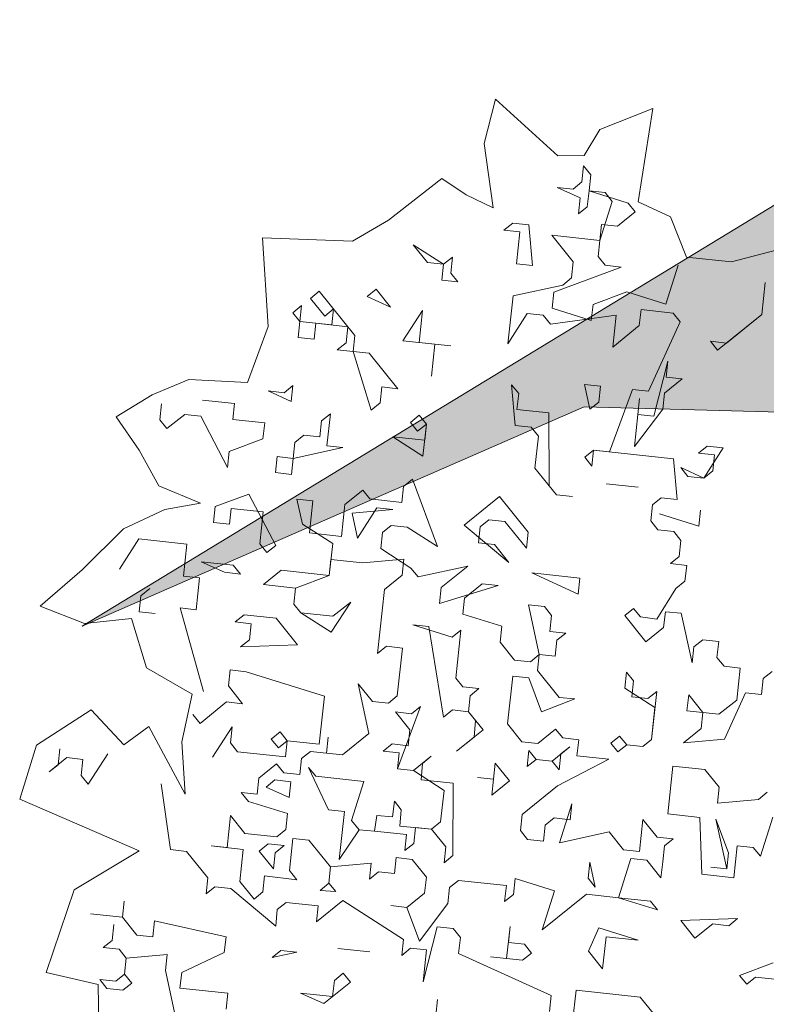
# Model space of a CAD drawing. Header units: metres. Extents: x -228 to 168, y -124 to 293.
# Tile 138 of 256: x -201.89 to -198.3, y 62.79 to 67.53. Entities that reach past the tile are written whole.
import ezdxf

# ---------------------------------------------------------------- set-up
doc = ezdxf.new("R2010")
doc.units = ezdxf.units.M
doc.header["$MEASUREMENT"] = 0
doc.layers.add('Bepflanzung.3 _ UMGEBUNG', color=7, linetype='Continuous')
doc.layers.add('Straße.3 _ UMGEBUNG', color=7, linetype='Continuous')

msp = doc.modelspace()

# ---------------------------------------------------------------- hatches: boundary and pattern name
at = {"layer": 'Straße.3 _ UMGEBUNG', "linetype": 'Continuous', "lineweight": 18, "true_color": 0xf4f4f4}
msp.add_hatch(color=7, dxfattribs=at).paths.add_polyline_path([(-183.8, 75.4388), (-201.5884, 64.6102), (-199.1771, 65.6655), (-196.2299, 65.5852), (-193.8149, 64.1704), (-192.2617, 61.9463), (-174.0509, 26.1764), (-166.2264, 10.7878), (-157.9475, -3.8125), (-149.5376, -15.0545), (-145.3159, -19.7114), (-139.3678, -26.2059), (-127.7706, -36.3448), (-116.2325, -44.1219), (-114.2771, -44.7848), (-110.8698, -46.8389), (-108.467, -48.9406), (-106.869, -54.0488), (-105.9073, -55.4869), (-88.7483, -44.2687), (-89.9946, -41.9492), (-96.0134, -42.6732), (-99.3612, -41.9776), (-101.7914, -41.4035), (-111.8608, -36.282), (-113.2315, -35.4161), (-122.1724, -29.6002), (-130.1234, -22.9633), (-133.4046, -20.1161), (-142.8316, -9.7516), (-146.0431, -5.4242), (-151.5364, 1.8186), (-158.6997, 14.7968), (-167.202, 31.319), (-177.7368, 52.0247), (-185.9059, 68.1717), (-186.5607, 70.7857), (-185.8443, 73.3596)])

# ---------------------------------------------------------------- linework, layer by layer
at = {"layer": 'Bepflanzung.3 _ UMGEBUNG', "color": 33, "linetype": 'Continuous', "lineweight": 18, "true_color": 0xa89c73}
for p, q in [((-199.6038, 67.144), (-199.6569, 66.9309)), ((-199.3035, 66.8712), (-199.6038, 67.144)), ((-198.8467, 67.0999), (-199.1022, 66.9991)), ((-198.9183, 66.6499), (-198.8467, 67.0999)), ((-199.1022, 66.9991), (-199.1777, 66.8741)), ((-199.6569, 66.9309), (-199.6138, 66.621)), ((-199.1777, 66.8741), (-199.3035, 66.8712)), ((-199.188, 66.7463), (-199.1797, 66.8232)), ((-199.1797, 66.8232), (-199.1454, 66.7806)), ((-199.8606, 66.7629), (-200.1167, 66.563)), ((-199.7434, 66.6839), (-199.8606, 66.7629)), ((-199.2305, 66.712), (-199.188, 66.7463)), ((-199.1454, 66.7806), (-199.1537, 66.7037)), ((-199.1962, 66.6694), (-199.3074, 66.7202)), ((-199.3074, 66.7202), (-199.2305, 66.712)), ((-199.1537, 66.7037), (-199.1619, 66.6268)), ((-199.1537, 66.7037), (-198.9656, 66.6447)), ((-199.0768, 66.6955), (-199.1537, 66.7037)), ((-199.0425, 66.6529), (-199.0768, 66.6955)), ((-199.6138, 66.621), (-199.7434, 66.6839)), ((-199.2045, 66.5925), (-199.1962, 66.6694)), ((-199.1015, 66.4648), (-199.0425, 66.6529)), ((-198.9656, 66.6447), (-198.9312, 66.6021)), ((-198.7628, 66.5782), (-198.9183, 66.6499)), ((-199.1619, 66.6268), (-199.2045, 66.5925)), ((-198.9312, 66.6021), (-199.0164, 66.5335)), ((-200.1167, 66.563), (-200.2901, 66.4623)), ((-198.685, 66.385), (-198.7628, 66.5782)), ((-199.5628, 66.5143), (-199.5203, 66.5486)), ((-199.4859, 66.5061), (-199.5628, 66.5143)), ((-199.5203, 66.5486), (-199.4434, 66.5404)), ((-199.5024, 66.3523), (-199.4859, 66.5061)), ((-199.4434, 66.5404), (-199.4255, 66.344)), ((-199.0933, 66.5417), (-199.1098, 66.3879)), ((-199.0164, 66.5335), (-199.0933, 66.5417)), ((-200.2901, 66.4623), (-200.7232, 66.4781)), ((-200.7232, 66.4781), (-200.6954, 66.0513)), ((-199.2292, 66.3619), (-199.3322, 66.4896)), ((-199.3322, 66.4896), (-199.1015, 66.4648)), ((-199.8525, 66.351), (-199.9981, 66.4443)), ((-199.9981, 66.4443), (-199.9294, 66.3592)), ((-198.2169, 66.4275), (-198.4693, 66.3619)), ((-199.8525, 66.351), (-199.81, 66.3853)), ((-199.81, 66.3853), (-199.8182, 66.3084)), ((-199.2375, 66.285), (-199.2292, 66.3619)), ((-199.1098, 66.3879), (-199.0754, 66.3454)), ((-198.4693, 66.3619), (-198.685, 66.385)), ((-199.9294, 66.3592), (-199.8525, 66.351)), ((-199.8608, 66.2741), (-199.8525, 66.351)), ((-199.4255, 66.344), (-199.5024, 66.3523)), ((-198.9986, 66.3371), (-199.3226, 66.2163)), ((-199.0754, 66.3454), (-198.9986, 66.3371)), ((-198.7844, 66.1586), (-198.7253, 66.3467)), ((-199.7839, 66.2658), (-199.8608, 66.2741)), ((-199.8182, 66.3084), (-199.7839, 66.2658)), ((-199.28, 66.2507), (-199.2375, 66.285)), ((-200.4923, 66.1863), (-200.4498, 66.2206)), ((-200.4498, 66.2206), (-200.2782, 66.0078)), ((-200.2191, 66.1959), (-200.1766, 66.2302)), ((-200.1766, 66.2302), (-200.1079, 66.145)), ((-199.5189, 66.1985), (-199.28, 66.2507)), ((-199.1345, 66.1573), (-198.9725, 66.2177)), ((-198.9725, 66.2177), (-198.7844, 66.1586)), ((-198.3231, 66.1091), (-198.3066, 66.2629)), ((-198.3066, 66.2629), (-198.3231, 66.1091)), ((-200.4237, 66.1011), (-200.4923, 66.1863)), ((-200.1079, 66.145), (-200.2191, 66.1959)), ((-199.5437, 65.9679), (-199.5189, 66.1985)), ((-199.3226, 66.2163), (-199.3308, 66.1395)), ((-200.5775, 66.1176), (-200.5349, 66.152)), ((-200.5349, 66.152), (-200.5432, 66.0751)), ((-200.3811, 66.1355), (-200.4237, 66.1011)), ((-200.3894, 66.0586), (-200.3811, 66.1355)), ((-200.0475, 65.983), (-199.9542, 66.1285)), ((-199.9542, 66.1285), (-199.9706, 65.9748)), ((-199.3308, 66.1395), (-199.1427, 66.0804)), ((-199.1427, 66.0804), (-199.1345, 66.1573)), ((-198.9038, 66.1325), (-198.9121, 66.0557)), ((-198.7501, 66.1161), (-198.9038, 66.1325)), ((-200.5432, 66.0751), (-200.5775, 66.1176)), ((-199.4503, 66.1134), (-199.5437, 65.9679)), ((-199.3734, 66.1051), (-199.4503, 66.1134)), ((-199.3391, 66.0626), (-199.3734, 66.1051)), ((-199.0233, 66.1065), (-199.3391, 66.0626)), ((-199.0398, 65.9527), (-199.0233, 66.1065)), ((-198.7158, 66.0735), (-198.7501, 66.1161)), ((-198.3231, 66.1091), (-198.5359, 65.9375)), ((-198.4933, 65.9719), (-198.3231, 66.1091)), ((-200.6954, 66.0513), (-200.7942, 65.7823)), ((-200.5514, 65.9982), (-200.5432, 66.0751)), ((-200.5432, 66.0751), (-200.3894, 66.0586)), ((-200.4663, 66.0668), (-200.4745, 65.9899)), ((-200.3125, 66.0503), (-200.4663, 66.0668)), ((-200.3208, 65.9734), (-200.3125, 66.0503)), ((-198.9121, 66.0557), (-199.0398, 65.9527)), ((-198.8682, 65.7399), (-198.7158, 66.0735)), ((-200.4745, 65.9899), (-200.5514, 65.9982)), ((-200.2782, 66.0078), (-200.2864, 65.9309)), ((-199.8938, 65.9665), (-200.0475, 65.983)), ((-200.3633, 65.9391), (-200.3208, 65.9734)), ((-200.2864, 65.9309), (-200.3633, 65.9391)), ((-199.9706, 65.9748), (-199.8169, 65.9583)), ((-199.8938, 65.9665), (-199.9103, 65.8128)), ((-199.9103, 65.8128), (-199.8938, 65.9665)), ((-199.8169, 65.9583), (-199.8938, 65.9665)), ((-198.5359, 65.9375), (-198.5702, 65.9801)), ((-198.5702, 65.9801), (-198.4933, 65.9719)), ((-200.2864, 65.9309), (-200.2095, 65.9226)), ((-200.2, 65.6494), (-200.2864, 65.9309)), ((-200.2095, 65.9226), (-200.0723, 65.7524)), ((-198.8421, 65.6204), (-198.7748, 65.8854)), ((-198.7748, 65.8854), (-198.7831, 65.8085)), ((-201.0763, 65.7964), (-201.2532, 65.7227)), ((-200.7942, 65.7823), (-201.0763, 65.7964)), ((-198.7062, 65.8003), (-198.7913, 65.7316)), ((-198.7831, 65.8085), (-198.7062, 65.8003)), ((-200.6187, 65.7332), (-200.5761, 65.7675)), ((-200.5761, 65.7675), (-200.5844, 65.6906)), ((-200.1492, 65.7606), (-200.1574, 65.6837)), ((-200.0723, 65.7524), (-200.1492, 65.7606)), ((-199.508, 65.5752), (-199.5258, 65.7715)), ((-199.5258, 65.7715), (-199.4915, 65.729)), ((-199.1497, 65.6534), (-199.1757, 65.7729)), ((-199.1757, 65.7729), (-199.0988, 65.7646)), ((-199.0988, 65.7646), (-199.1071, 65.6877)), ((-199.0549, 65.4488), (-198.9451, 65.7481)), ((-198.9451, 65.7481), (-198.8682, 65.7399)), ((-201.2532, 65.7227), (-201.4261, 65.6168)), ((-201.0114, 65.6976), (-200.8576, 65.6811)), ((-200.5844, 65.6906), (-200.6956, 65.7415)), ((-200.6956, 65.7415), (-200.6187, 65.7332)), ((-199.4915, 65.729), (-199.4998, 65.6521)), ((-198.9355, 65.4749), (-198.9108, 65.7056)), ((-198.9108, 65.7056), (-198.919, 65.6287)), ((-198.7913, 65.7316), (-198.7996, 65.6547)), ((-201.216, 65.6028), (-201.2077, 65.6797)), ((-200.8576, 65.6811), (-200.8659, 65.6042)), ((-200.1574, 65.6837), (-200.2, 65.6494)), ((-199.4998, 65.6521), (-199.346, 65.6356)), ((-199.1071, 65.6877), (-199.1497, 65.6534)), ((-198.7996, 65.6547), (-198.9355, 65.4749)), ((-201.4261, 65.6168), (-201.3145, 65.4566)), ((-201.1816, 65.5603), (-201.216, 65.6028)), ((-201.0965, 65.6289), (-201.1816, 65.5603)), ((-201.0196, 65.6207), (-201.0965, 65.6289)), ((-200.8906, 65.3735), (-201.0196, 65.6207)), ((-200.8659, 65.6042), (-200.7121, 65.5877)), ((-200.4389, 65.5973), (-200.3963, 65.6316)), ((-200.3963, 65.6316), (-200.4128, 65.4778)), ((-200.0119, 65.5904), (-199.9693, 65.6247)), ((-199.9693, 65.6247), (-199.935, 65.5821)), ((-199.346, 65.6356), (-199.3447, 65.2855)), ((-198.919, 65.6287), (-198.8421, 65.6204)), ((-200.7121, 65.5877), (-200.7203, 65.5108)), ((-200.4471, 65.5204), (-200.4389, 65.5973)), ((-199.9776, 65.5478), (-200.0119, 65.5904)), ((-199.935, 65.5821), (-199.9776, 65.5478)), ((-199.935, 65.5821), (-199.9515, 65.4283)), ((-199.9432, 65.5052), (-199.935, 65.5821)), ((-199.4311, 65.5669), (-199.508, 65.5752)), ((-199.3968, 65.5244), (-199.4311, 65.5669)), ((-200.7203, 65.5108), (-200.8823, 65.4504)), ((-200.5666, 65.4943), (-200.524, 65.5286)), ((-200.524, 65.5286), (-200.4471, 65.5204)), ((-199.9515, 65.4283), (-200.097, 65.5217)), ((-200.097, 65.5217), (-199.9432, 65.5052)), ((-199.4133, 65.3706), (-199.3968, 65.5244)), ((-200.5748, 65.4174), (-200.5666, 65.4943)), ((-200.3359, 65.4696), (-200.5748, 65.4174)), ((-200.4128, 65.4778), (-200.3359, 65.4696)), ((-198.628, 65.4419), (-198.5854, 65.4762)), ((-198.5085, 65.468), (-198.6019, 65.3225)), ((-198.5854, 65.4762), (-198.5085, 65.468)), ((-201.3145, 65.4566), (-201.2211, 65.2849)), ((-200.8823, 65.4504), (-200.8906, 65.3735)), ((-200.6599, 65.3488), (-200.6517, 65.4257)), ((-200.6517, 65.4257), (-200.5748, 65.4174)), ((-200.5748, 65.4174), (-200.5831, 65.3405)), ((-199.1744, 65.4228), (-199.1318, 65.4571)), ((-199.1401, 65.3802), (-199.1744, 65.4228)), ((-199.1318, 65.4571), (-199.1401, 65.3802)), ((-198.7474, 65.4158), (-199.1318, 65.4571)), ((-199.1318, 65.4571), (-199.0549, 65.4488)), ((-198.7296, 65.2195), (-198.7474, 65.4158)), ((-198.5511, 65.4337), (-198.628, 65.4419)), ((-198.5593, 65.3568), (-198.5511, 65.4337)), ((-199.3103, 65.2429), (-199.4133, 65.3706)), ((-198.6019, 65.3225), (-198.7131, 65.3733)), ((-198.7131, 65.3733), (-198.6788, 65.3307)), ((-200.5831, 65.3405), (-200.6599, 65.3488)), ((-198.6788, 65.3307), (-198.6019, 65.3225)), ((-198.6019, 65.3225), (-198.5593, 65.3568)), ((-201.2211, 65.2849), (-201.0201, 65.2015)), ((-200.0531, 65.2059), (-200.0449, 65.2828)), ((-200.0449, 65.2828), (-200.0023, 65.3171)), ((-200.0023, 65.3171), (-199.8815, 64.9931)), ((-199.3447, 65.2855), (-199.3103, 65.2429)), ((-199.0714, 65.2951), (-198.9177, 65.2786)), ((-198.9177, 65.2786), (-199.0714, 65.2951)), ((-200.9497, 65.1854), (-200.7876, 65.2458)), ((-200.7876, 65.2458), (-200.6586, 64.9987)), ((-200.3263, 65.1964), (-200.2412, 65.265)), ((-200.2412, 65.265), (-200.2069, 65.2224)), ((-199.7538, 65.0961), (-199.5836, 65.2333)), ((-199.5836, 65.2333), (-199.4463, 65.0631)), ((-199.3103, 65.2429), (-199.2335, 65.2347)), ((-199.2335, 65.2347), (-199.3103, 65.2429)), ((-198.849, 65.1934), (-198.8065, 65.2278)), ((-198.8065, 65.2278), (-198.7296, 65.2195)), ((-201.0201, 65.2015), (-201.1925, 65.1709)), ((-200.9579, 65.1086), (-200.9497, 65.1854)), ((-200.8728, 65.1772), (-200.881, 65.1003)), ((-200.719, 65.1607), (-200.8728, 65.1772)), ((-200.5309, 65.1016), (-200.557, 65.2211)), ((-200.557, 65.2211), (-200.4801, 65.2128)), ((-200.4801, 65.2128), (-200.4966, 65.0591)), ((-200.3428, 65.0426), (-200.3263, 65.1964)), ((-200.1726, 65.1799), (-200.2659, 65.0343)), ((-200.2069, 65.2224), (-200.0531, 65.2059)), ((-200.0957, 65.1716), (-200.1726, 65.1799)), ((-198.8573, 65.1166), (-198.849, 65.1934)), ((-201.1925, 65.1709), (-201.3908, 65.0779)), ((-200.7355, 65.0069), (-200.719, 65.1607)), ((-200.292, 65.1538), (-200.0957, 65.1716)), ((-200.2659, 65.0343), (-200.292, 65.1538)), ((-198.6266, 65.0918), (-198.8147, 65.1509)), ((-198.8147, 65.1509), (-198.6266, 65.0918)), ((-198.6184, 65.1687), (-198.6266, 65.0918)), ((-198.6266, 65.0918), (-198.6184, 65.1687)), ((-200.881, 65.1003), (-200.9579, 65.1086)), ((-200.3854, 65.0083), (-200.5309, 65.1016)), ((-200.1039, 65.0947), (-200.1465, 65.0604)), ((-200.027, 65.0865), (-200.1039, 65.0947)), ((-199.8815, 64.9931), (-200.027, 65.0865)), ((-199.5397, 64.9176), (-199.7538, 65.0961)), ((-199.6769, 65.0878), (-199.6852, 65.0109)), ((-199.6344, 65.1221), (-199.6769, 65.0878)), ((-199.5575, 65.1139), (-199.6344, 65.1221)), ((-199.4545, 64.9862), (-199.5575, 65.1139)), ((-198.823, 65.074), (-198.8573, 65.1166)), ((-201.3908, 65.0779), (-201.5895, 64.8812)), ((-200.4966, 65.0591), (-200.3428, 65.0426)), ((-200.1465, 65.0604), (-200.1547, 64.9835)), ((-199.4463, 65.0631), (-199.4545, 64.9862)), ((-198.7461, 65.0657), (-198.823, 65.074)), ((-198.7118, 65.0232), (-198.7461, 65.0657)), ((-201.3163, 65.0303), (-201.4096, 64.8848)), ((-201.0856, 65.0056), (-201.3163, 65.0303)), ((-201.1021, 64.8518), (-201.0856, 65.0056)), ((-200.7012, 64.9644), (-200.7355, 65.0069)), ((-200.6586, 64.9987), (-200.7012, 64.9644)), ((-200.4019, 64.8545), (-200.3854, 65.0083)), ((-199.6852, 65.0109), (-199.6083, 65.0027)), ((-199.6083, 65.0027), (-199.5397, 64.9176)), ((-198.72, 64.9463), (-198.7118, 65.0232)), ((-200.1547, 64.9835), (-200.0092, 64.8901)), ((-198.7626, 64.912), (-198.72, 64.9463)), ((-200.9058, 64.8697), (-201.017, 64.9205)), ((-201.017, 64.9205), (-200.8632, 64.904)), ((-200.8632, 64.904), (-200.8289, 64.8614)), ((-200.3936, 64.9314), (-200.4019, 64.8545)), ((-200.2399, 64.9149), (-200.3936, 64.9314)), ((-200.0435, 64.9327), (-200.2399, 64.9149)), ((-200.0518, 64.8558), (-200.0435, 64.9327)), ((-199.9749, 64.8476), (-199.736, 64.8997)), ((-199.736, 64.8997), (-199.8637, 64.7968)), ((-198.684, 64.9016), (-198.7626, 64.912)), ((-198.6939, 64.8268), (-198.684, 64.9016)), ((-201.5895, 64.8812), (-201.7912, 64.7071)), ((-201.0252, 64.8436), (-201.1021, 64.8518)), ((-200.8289, 64.8614), (-200.9058, 64.8697)), ((-200.7177, 64.8106), (-200.6325, 64.8792)), ((-200.6325, 64.8792), (-200.4019, 64.8545)), ((-200.4019, 64.8545), (-200.5639, 64.7941)), ((-200.1369, 64.7872), (-200.0518, 64.8558)), ((-200.0092, 64.8901), (-199.9749, 64.8476)), ((-199.206, 64.7651), (-199.4285, 64.8667)), ((-199.4285, 64.8667), (-199.1978, 64.842)), ((-201.0417, 64.6898), (-201.0252, 64.8436)), ((-200.5639, 64.7941), (-200.7177, 64.8106)), ((-199.8719, 64.7199), (-199.5905, 64.8063)), ((-199.6674, 64.8146), (-199.7525, 64.746)), ((-199.5905, 64.8063), (-199.6674, 64.8146)), ((-199.1978, 64.842), (-199.206, 64.7651)), ((-198.7365, 64.7925), (-198.6939, 64.8268)), ((-201.3067, 64.7571), (-201.3149, 64.6802)), ((-201.2641, 64.7914), (-201.3067, 64.7571)), ((-200.5639, 64.7941), (-200.5721, 64.7172)), ((-200.5721, 64.7172), (-200.5639, 64.7941)), ((-200.1699, 64.4797), (-200.1369, 64.7872)), ((-199.8637, 64.7968), (-199.8719, 64.7199)), ((-198.8282, 64.6449), (-198.7365, 64.7925)), ((-201.7912, 64.7071), (-201.5783, 64.6234)), ((-200.5721, 64.7172), (-200.5378, 64.6747)), ((-200.5378, 64.6747), (-200.5721, 64.7172)), ((-200.2989, 64.7268), (-200.3923, 64.5813)), ((-200.3841, 64.6582), (-200.2989, 64.7268)), ((-199.7525, 64.746), (-199.7607, 64.6691)), ((-199.3928, 64.4741), (-199.4449, 64.713)), ((-199.4449, 64.713), (-199.3681, 64.7047)), ((-199.3681, 64.7047), (-199.3337, 64.6622)), ((-201.3149, 64.6802), (-201.238, 64.672)), ((-201.006, 64.2971), (-201.1186, 64.6981)), ((-201.1186, 64.6981), (-201.0417, 64.6898)), ((-200.8536, 64.6308), (-200.811, 64.6651)), ((-200.811, 64.6651), (-200.6573, 64.6486)), ((-200.5378, 64.6747), (-200.3841, 64.6582)), ((-200.3923, 64.5813), (-200.5378, 64.6747)), ((-199.7607, 64.6691), (-199.5726, 64.61)), ((-199.3337, 64.6622), (-199.342, 64.5853)), ((-198.9819, 64.6614), (-198.9394, 64.6957)), ((-198.8807, 64.5358), (-198.9819, 64.6614)), ((-198.9394, 64.6957), (-198.9068, 64.6552)), ((-198.7856, 64.6792), (-198.7956, 64.6044)), ((-198.7104, 64.6731), (-198.7856, 64.6792)), ((-198.6583, 64.4342), (-198.7104, 64.6731)), ((-201.5783, 64.6234), (-201.3521, 64.6482)), ((-201.3521, 64.6482), (-201.2795, 64.4112)), ((-200.7767, 64.6225), (-200.8536, 64.6308)), ((-200.785, 64.5456), (-200.7767, 64.6225)), ((-200.6573, 64.6486), (-200.5543, 64.5209)), ((-199.9227, 64.6087), (-199.9996, 64.6169)), ((-199.9996, 64.6169), (-199.8115, 64.5579)), ((-199.8528, 64.1734), (-199.9227, 64.6087)), ((-199.5726, 64.61), (-199.5809, 64.5331)), ((-198.9068, 64.6552), (-198.8282, 64.6449)), ((-199.8115, 64.5579), (-199.769, 64.5922)), ((-199.769, 64.5922), (-199.7855, 64.4384)), ((-199.342, 64.5853), (-199.2651, 64.577)), ((-199.2651, 64.577), (-199.3077, 64.5427)), ((-198.7956, 64.6044), (-198.8807, 64.5358)), ((-200.8275, 64.5113), (-200.785, 64.5456)), ((-200.5543, 64.5209), (-200.8275, 64.5113)), ((-200.1273, 64.514), (-200.1699, 64.4797)), ((-200.0504, 64.5057), (-200.1273, 64.514)), ((-199.5809, 64.5331), (-199.5123, 64.448)), ((-199.3077, 64.5427), (-199.3159, 64.4658)), ((-198.6075, 64.5454), (-198.65, 64.5111)), ((-198.5306, 64.5371), (-198.6075, 64.5454)), ((-198.5388, 64.4602), (-198.5306, 64.5371)), ((-200.0752, 64.2751), (-200.0504, 64.5057)), ((-199.4354, 64.4398), (-199.3928, 64.4741)), ((-199.3928, 64.4741), (-199.401, 64.3972)), ((-199.3159, 64.4658), (-199.3928, 64.4741)), ((-198.65, 64.5111), (-198.6583, 64.4342)), ((-199.7855, 64.4384), (-199.7937, 64.3615)), ((-199.5123, 64.448), (-199.4354, 64.4398)), ((-198.5045, 64.4177), (-198.5388, 64.4602)), ((-201.2795, 64.4112), (-201.0598, 64.2842)), ((-200.8783, 64.4001), (-200.8866, 64.3232)), ((-200.8015, 64.3919), (-200.8783, 64.4001)), ((-200.4253, 64.2737), (-200.8015, 64.3919)), ((-199.401, 64.3972), (-199.2964, 64.2674)), ((-198.9823, 64.3134), (-198.9741, 64.3903)), ((-198.9741, 64.3903), (-198.9397, 64.3477)), ((-198.4276, 64.4094), (-198.5045, 64.4177)), ((-198.4441, 64.2557), (-198.4276, 64.4094)), ((-198.2739, 64.3929), (-198.3164, 64.3586)), ((-200.2111, 64.0952), (-200.2633, 64.3341)), ((-200.2633, 64.3341), (-200.1946, 64.249)), ((-199.7937, 64.3615), (-199.7594, 64.319)), ((-199.5205, 64.3711), (-199.5452, 64.1405)), ((-199.4436, 64.3629), (-199.5205, 64.3711)), ((-199.3815, 64.1987), (-199.4436, 64.3629)), ((-198.9397, 64.3477), (-198.948, 64.2708)), ((-198.3164, 64.3586), (-198.3247, 64.2817)), ((-201.0598, 64.2842), (-201.1104, 64.0552)), ((-200.8866, 64.3232), (-200.818, 64.2381)), ((-199.7594, 64.319), (-199.6825, 64.3107)), ((-199.6825, 64.3107), (-199.7251, 64.2764)), ((-198.8368, 64.22), (-198.9823, 64.3134)), ((-198.8711, 64.2626), (-198.8285, 64.2969)), ((-198.8285, 64.2969), (-198.8533, 64.0662)), ((-198.683, 64.2035), (-198.6748, 64.2804)), ((-198.6748, 64.2804), (-198.6061, 64.1953)), ((-198.4015, 64.29), (-198.5032, 64.0676)), ((-198.3247, 64.2817), (-198.4015, 64.29)), ((-200.8948, 64.2463), (-201.0225, 64.1434)), ((-200.818, 64.2381), (-200.8948, 64.2463)), ((-200.45, 64.0431), (-200.4253, 64.2737)), ((-200.1946, 64.249), (-200.1177, 64.2408)), ((-200.1177, 64.2408), (-200.0752, 64.2751)), ((-199.7251, 64.2764), (-199.7333, 64.1995)), ((-199.2212, 64.2612), (-199.3815, 64.1987)), ((-199.2964, 64.2674), (-199.2212, 64.2612)), ((-198.948, 64.2708), (-198.8711, 64.2626)), ((-198.5292, 64.187), (-198.4441, 64.2557)), ((-201.5457, 64.2082), (-201.8086, 64.0383)), ((-201.3889, 64.0399), (-201.5457, 64.2082)), ((-201.0225, 64.1434), (-201.0569, 64.1859)), ((-200.0148, 64.1131), (-200.0834, 64.1982)), ((-200.0834, 64.1982), (-200.0065, 64.1899)), ((-199.964, 64.2243), (-200.0738, 63.925)), ((-200.0065, 64.1899), (-199.964, 64.2243)), ((-199.8102, 64.2078), (-199.8528, 64.1734)), ((-199.7333, 64.1995), (-199.8102, 64.2078)), ((-199.7333, 64.1995), (-199.663, 64.1123)), ((-199.699, 64.157), (-199.7333, 64.1995)), ((-198.8533, 64.0662), (-198.8368, 64.22)), ((-198.6061, 64.1953), (-198.683, 64.2035)), ((-198.6144, 64.1184), (-198.6061, 64.1953)), ((-198.6061, 64.1953), (-198.5292, 64.187)), ((-199.7055, 64.0779), (-199.699, 64.157)), ((-199.5452, 64.1405), (-199.4766, 64.0553)), ((-201.2692, 64.1288), (-201.3889, 64.0399)), ((-201.0938, 63.8026), (-201.2692, 64.1288)), ((-200.9621, 63.9814), (-200.8688, 64.1269)), ((-200.8688, 64.1269), (-200.877, 64.05)), ((-200.6807, 64.0678), (-200.6381, 64.1021)), ((-200.6381, 64.1021), (-200.6038, 64.0596)), ((-200.3388, 63.9923), (-200.2111, 64.0952)), ((-200.023, 64.0362), (-200.0148, 64.1131)), ((-199.663, 64.1123), (-199.7907, 64.0093)), ((-199.3997, 64.0471), (-199.3146, 64.1157)), ((-199.3146, 64.1157), (-199.2803, 64.0732)), ((-198.6995, 64.0498), (-198.6144, 64.1184)), ((-201.1104, 64.0552), (-201.0938, 63.8026)), ((-200.877, 64.05), (-200.8427, 64.0074)), ((-200.6464, 64.0253), (-200.6807, 64.0678)), ((-200.6038, 64.0596), (-200.6464, 64.0253)), ((-200.612, 63.9827), (-200.6038, 64.0596)), ((-200.6038, 64.0596), (-200.45, 64.0431)), ((-200.4157, 64.0005), (-200.4075, 64.0774)), ((-200.4075, 64.0774), (-200.4157, 64.0005)), ((-200.1425, 64.0101), (-200.0999, 64.0444)), ((-200.0999, 64.0444), (-200.023, 64.0362)), ((-199.7907, 64.0093), (-199.7055, 64.0779)), ((-199.4766, 64.0553), (-199.3997, 64.0471)), ((-199.2803, 64.0732), (-199.2034, 64.0649)), ((-199.2034, 64.0649), (-199.2116, 63.988)), ((-199.0496, 64.0484), (-199.007, 64.0827)), ((-199.0153, 64.0059), (-199.0496, 64.0484)), ((-199.007, 64.0827), (-198.9727, 64.0402)), ((-198.8533, 64.0662), (-198.8958, 64.0319)), ((-198.8958, 64.0319), (-198.8533, 64.0662)), ((-198.5032, 64.0676), (-198.6995, 64.0498)), ((-201.8086, 64.0383), (-201.8892, 63.7796)), ((-201.7049, 63.9444), (-201.6967, 64.0213)), ((-201.466, 63.9965), (-201.5594, 63.851)), ((-200.8427, 64.0074), (-200.612, 63.9827)), ((-200.5352, 63.9744), (-200.4926, 64.0088)), ((-200.4926, 64.0088), (-200.4157, 64.0005)), ((-200.4157, 64.0005), (-200.3388, 63.9923)), ((-200.0656, 64.0019), (-200.1425, 64.0101)), ((-200.0738, 63.925), (-200.0656, 64.0019)), ((-199.4505, 63.9359), (-199.4423, 64.0128)), ((-199.4423, 64.0128), (-199.408, 63.9702)), ((-199.3311, 63.962), (-199.2459, 64.0306)), ((-199.2885, 63.9963), (-199.2968, 63.9194)), ((-199.2459, 64.0306), (-199.2885, 63.9963)), ((-198.9727, 64.0402), (-199.0153, 64.0059)), ((-198.8958, 64.0319), (-198.9727, 64.0402)), ((-198.9727, 64.0402), (-198.8958, 64.0319)), ((-201.6624, 63.9787), (-201.7475, 63.9101)), ((-201.5855, 63.9704), (-201.6624, 63.9787)), ((-201.5937, 63.8936), (-201.5855, 63.9704)), ((-200.7397, 63.8797), (-200.6546, 63.9484)), ((-200.6546, 63.9484), (-200.6203, 63.9058)), ((-200.5434, 63.8976), (-200.5352, 63.9744)), ((-199.997, 63.9167), (-199.9118, 63.9854)), ((-199.9544, 63.951), (-199.9609, 63.872)), ((-199.9118, 63.9854), (-199.9544, 63.951)), ((-199.6125, 63.8755), (-199.6043, 63.9524)), ((-199.6043, 63.9524), (-199.5357, 63.8672)), ((-199.408, 63.9702), (-199.4505, 63.9359)), ((-199.3311, 63.962), (-199.408, 63.9702)), ((-199.408, 63.9702), (-199.3311, 63.962)), ((-199.2968, 63.9194), (-199.3311, 63.962)), ((-199.0579, 63.9715), (-199.305, 63.8425)), ((-199.2116, 63.988), (-199.0579, 63.9715)), ((-201.7475, 63.9101), (-201.7049, 63.9444)), ((-200.6203, 63.9058), (-200.5434, 63.8976)), ((-200.4061, 63.7273), (-200.5008, 63.9319)), ((-200.5008, 63.9319), (-200.4665, 63.8893)), ((-199.997, 63.9167), (-200.0738, 63.925)), ((-200.0738, 63.925), (-199.997, 63.9167)), ((-199.8497, 63.8212), (-199.997, 63.9167)), ((-198.7751, 63.7079), (-198.7503, 63.9385)), ((-198.7503, 63.9385), (-198.5965, 63.9221)), ((-198.5965, 63.9221), (-198.5279, 63.8369)), ((-201.5594, 63.851), (-201.5937, 63.8936)), ((-201.1654, 63.5365), (-201.2093, 63.8523)), ((-200.748, 63.8028), (-200.7397, 63.8797)), ((-200.7054, 63.8372), (-200.6629, 63.8715)), ((-200.6629, 63.8715), (-200.586, 63.8632)), ((-200.586, 63.8632), (-200.5942, 63.7864)), ((-200.4665, 63.8893), (-200.2359, 63.8646)), ((-200.2359, 63.8646), (-200.2949, 63.6765)), ((-199.9609, 63.872), (-199.8072, 63.8555)), ((-199.8072, 63.8555), (-199.8075, 63.5076)), ((-199.6125, 63.8755), (-199.6894, 63.8837)), ((-199.6894, 63.8837), (-199.6125, 63.8755)), ((-199.6208, 63.7986), (-199.6125, 63.8755)), ((-199.5357, 63.8672), (-199.6208, 63.7986)), ((-200.7906, 63.7685), (-200.8249, 63.8111)), ((-200.8249, 63.8111), (-200.748, 63.8028)), ((-200.5942, 63.7864), (-200.7054, 63.8372)), ((-199.8679, 63.6696), (-199.8497, 63.8212)), ((-199.305, 63.8425), (-199.4753, 63.7052)), ((-198.5279, 63.8369), (-198.5362, 63.76)), ((-198.3398, 63.7779), (-198.2973, 63.8122)), ((-201.8892, 63.7796), (-201.3154, 63.5309)), ((-200.6025, 63.7095), (-200.7906, 63.7685)), ((-200.0986, 63.6943), (-200.0886, 63.7691)), ((-200.0886, 63.7691), (-200.056, 63.7286)), ((-199.2364, 63.7574), (-199.2954, 63.5693)), ((-199.2446, 63.6805), (-199.2364, 63.7574)), ((-198.5362, 63.76), (-198.3398, 63.7779)), ((-200.6107, 63.6326), (-200.6025, 63.7095)), ((-200.3292, 63.7191), (-200.4061, 63.7273)), ((-200.354, 63.4884), (-200.3292, 63.7191)), ((-200.056, 63.7286), (-200.0626, 63.6496)), ((-200.8922, 63.5461), (-200.8757, 63.6999)), ((-200.8757, 63.6999), (-200.807, 63.6148)), ((-200.2949, 63.6765), (-200.2589, 63.6318)), ((-200.1837, 63.6257), (-200.1738, 63.7004)), ((-200.1738, 63.7004), (-200.0986, 63.6943)), ((-199.9105, 63.6353), (-199.8679, 63.6696)), ((-199.4753, 63.7052), (-199.4835, 63.6283)), ((-199.3641, 63.6544), (-199.3215, 63.6887)), ((-199.3215, 63.6887), (-199.2446, 63.6805)), ((-198.911, 63.5281), (-198.8945, 63.6818)), ((-198.8945, 63.6818), (-198.8259, 63.5967)), ((-198.6213, 63.6914), (-198.7751, 63.7079)), ((-198.6117, 63.4182), (-198.6213, 63.6914)), ((-198.4923, 63.4443), (-198.5444, 63.6832)), ((-198.5444, 63.6832), (-198.484, 63.5211)), ((-198.2712, 63.6927), (-198.3302, 63.5046)), ((-200.807, 63.6148), (-200.6533, 63.5983)), ((-200.6533, 63.5983), (-200.6107, 63.6326)), ((-200.2589, 63.6318), (-200.354, 63.4884)), ((-200.2589, 63.6318), (-200.1837, 63.6257)), ((-200.1837, 63.6257), (-200.2589, 63.6318)), ((-200.03, 63.6092), (-200.1837, 63.6257)), ((-200.0626, 63.6496), (-199.9105, 63.6353)), ((-199.9874, 63.6435), (-199.9956, 63.5666)), ((-199.9105, 63.6353), (-199.9874, 63.6435)), ((-199.8419, 63.5501), (-199.9105, 63.6353)), ((-199.4835, 63.6283), (-199.4492, 63.5858)), ((-199.3723, 63.5775), (-199.3641, 63.6544)), ((-199.2954, 63.5693), (-199.0565, 63.6214)), ((-199.0565, 63.6214), (-198.9879, 63.5363)), ((-200.5764, 63.59), (-200.5929, 63.4363)), ((-200.4995, 63.5818), (-200.5764, 63.59)), ((-200.3965, 63.4541), (-200.4995, 63.5818)), ((-200.0382, 63.5323), (-200.03, 63.6092)), ((-199.4492, 63.5858), (-199.3723, 63.5775)), ((-198.8259, 63.5967), (-198.749, 63.5884)), ((-198.749, 63.5884), (-198.7916, 63.5541)), ((-201.3154, 63.5309), (-201.6268, 63.3429)), ((-201.0885, 63.5283), (-201.1654, 63.5365)), ((-200.9856, 63.4006), (-201.0885, 63.5283)), ((-200.8153, 63.5379), (-200.9691, 63.5544)), ((-200.9691, 63.5544), (-200.8922, 63.5461)), ((-200.8318, 63.3841), (-200.8153, 63.5379)), ((-200.7384, 63.5296), (-200.6958, 63.5639)), ((-200.6698, 63.4445), (-200.7384, 63.5296)), ((-200.6958, 63.5639), (-200.619, 63.5557)), ((-200.6615, 63.5214), (-200.6698, 63.4445)), ((-200.619, 63.5557), (-200.6615, 63.5214)), ((-199.9956, 63.5666), (-200.0382, 63.5323)), ((-199.8501, 63.4732), (-199.8419, 63.5501)), ((-198.9879, 63.5363), (-198.911, 63.5281)), ((-198.7916, 63.5541), (-198.7998, 63.4772)), ((-198.484, 63.5211), (-198.4923, 63.4443)), ((-198.4414, 63.5555), (-198.4579, 63.4017)), ((-198.3646, 63.5472), (-198.4414, 63.5555)), ((-198.3302, 63.5046), (-198.3646, 63.5472)), ((-200.0808, 63.498), (-200.089, 63.4211)), ((-200.0039, 63.4897), (-200.0808, 63.498)), ((-199.9352, 63.4046), (-200.0039, 63.4897)), ((-199.8075, 63.5076), (-199.8501, 63.4732)), ((-199.1499, 63.4759), (-199.1581, 63.399)), ((-199.1238, 63.3565), (-199.1499, 63.4759)), ((-198.9536, 63.4937), (-199.0126, 63.3056)), ((-198.8767, 63.4855), (-198.9536, 63.4937)), ((-198.808, 63.4004), (-198.8767, 63.4855)), ((-198.7998, 63.4772), (-198.808, 63.4004)), ((-200.5929, 63.4363), (-200.5568, 63.3916)), ((-200.3965, 63.4541), (-200.4031, 63.3751)), ((-200.4031, 63.3751), (-200.3965, 63.4541)), ((-200.2002, 63.4719), (-200.3965, 63.4541)), ((-200.2085, 63.395), (-200.2002, 63.4719)), ((-200.1659, 63.4293), (-200.2085, 63.395)), ((-200.089, 63.4211), (-200.1659, 63.4293)), ((-198.4923, 63.4443), (-198.5691, 63.4525)), ((-198.5691, 63.4525), (-198.4923, 63.4443)), ((-200.9938, 63.3237), (-200.9856, 63.4006)), ((-200.7631, 63.299), (-200.8318, 63.3841)), ((-200.7123, 63.4102), (-200.7206, 63.3333)), ((-200.5568, 63.3916), (-200.7123, 63.4102)), ((-199.9435, 63.3277), (-199.9352, 63.4046)), ((-199.7815, 63.3881), (-199.824, 63.3538)), ((-199.5508, 63.3634), (-199.7815, 63.3881)), ((-199.5083, 63.3977), (-199.5165, 63.3208)), ((-199.3202, 63.3386), (-199.5083, 63.3977)), ((-199.1581, 63.399), (-199.1238, 63.3565)), ((-198.4579, 63.4017), (-198.6117, 63.4182)), ((-201.6268, 63.3429), (-201.7617, 62.9453)), ((-200.9512, 63.358), (-200.9938, 63.3237)), ((-200.8743, 63.3498), (-200.9512, 63.358)), ((-200.6585, 63.1692), (-200.8743, 63.3498)), ((-200.7206, 63.3333), (-200.7631, 63.299)), ((-200.4456, 63.3407), (-200.4031, 63.3751)), ((-200.3705, 63.3346), (-200.4456, 63.3407)), ((-200.4031, 63.3751), (-200.3705, 63.3346)), ((-199.824, 63.3538), (-199.8323, 63.2769)), ((-199.5591, 63.2865), (-199.5508, 63.3634)), ((-199.3792, 63.1505), (-199.3202, 63.3386)), ((-201.3947, 63.2112), (-201.3865, 63.2881)), ((-201.3865, 63.2881), (-201.3947, 63.2112)), ((-200.3362, 63.2921), (-200.4639, 63.1891)), ((-200.0451, 63.1053), (-200.3362, 63.2921)), ((-200.0286, 63.2591), (-199.9435, 63.3277)), ((-199.5165, 63.3208), (-199.5591, 63.2865)), ((-199.1664, 63.3221), (-199.3792, 63.1505)), ((-199.0126, 63.3056), (-199.1664, 63.3221)), ((-199.0126, 63.3056), (-198.8589, 63.2892)), ((-198.8245, 63.2466), (-199.0126, 63.3056)), ((-198.8589, 63.2892), (-198.8245, 63.2466)), ((-200.6519, 63.2482), (-200.6585, 63.1692)), ((-200.6094, 63.2825), (-200.6519, 63.2482)), ((-200.4556, 63.266), (-200.6094, 63.2825)), ((-200.4639, 63.1891), (-200.4556, 63.266)), ((-200.0286, 63.2591), (-200.1055, 63.2673)), ((-200.1055, 63.2673), (-200.0286, 63.2591)), ((-199.9682, 63.0971), (-200.0286, 63.2591)), ((-199.8323, 63.2769), (-199.9682, 63.0971)), ((-201.5485, 63.2277), (-201.3947, 63.2112)), ((-201.3947, 63.2112), (-201.3261, 63.126)), ((-201.2492, 63.1178), (-201.2409, 63.1947)), ((-201.2409, 63.1947), (-200.8974, 63.117)), ((-198.7133, 63.1958), (-198.4401, 63.2054)), ((-198.6447, 63.1106), (-198.7133, 63.1958)), ((-198.4401, 63.2054), (-198.4827, 63.171)), ((-201.4455, 63.1), (-201.4373, 63.1769)), ((-199.8831, 63.1657), (-199.9504, 62.9007)), ((-199.8062, 63.1575), (-199.8831, 63.1657)), ((-199.7719, 63.1149), (-199.8062, 63.1575)), ((-199.5495, 63.0133), (-199.533, 63.167)), ((-199.533, 63.167), (-199.5412, 63.0901)), ((-199.1568, 63.0489), (-199.106, 63.1601)), ((-199.106, 63.1601), (-198.9179, 63.1011)), ((-198.5596, 63.1793), (-198.6447, 63.1106)), ((-198.4827, 63.171), (-198.5596, 63.1793)), ((-201.4881, 63.0657), (-201.4455, 63.1)), ((-201.3261, 63.126), (-201.2492, 63.1178)), ((-200.8974, 63.117), (-200.9073, 63.0422)), ((-200.0534, 63.0284), (-200.0451, 63.1053)), ((-199.7801, 63.038), (-199.7719, 63.1149)), ((-199.0717, 63.1176), (-199.0882, 62.9638)), ((-198.9179, 63.1011), (-199.0717, 63.1176)), ((-201.4112, 63.0574), (-201.4881, 63.0657)), ((-201.3769, 63.0148), (-201.4112, 63.0574)), ((-200.6767, 63.0175), (-200.6341, 63.0518)), ((-200.6341, 63.0518), (-200.5572, 63.0436)), ((-200.3609, 63.0614), (-200.2071, 63.0449)), ((-200.2071, 63.0449), (-200.3609, 63.0614)), ((-200.0108, 63.0627), (-200.0534, 63.0284)), ((-199.9339, 63.0545), (-200.0108, 63.0627)), ((-199.9504, 62.9007), (-199.9339, 63.0545)), ((-199.5412, 63.0901), (-199.4644, 63.0819)), ((-199.4644, 63.0819), (-199.43, 63.0393)), ((-199.0882, 62.9638), (-199.1568, 63.0489)), ((-201.3769, 63.0148), (-201.3851, 62.938)), ((-201.3851, 62.938), (-201.3769, 63.0148)), ((-201.1806, 63.0327), (-201.3769, 63.0148)), ((-201.1888, 62.9558), (-201.1806, 63.0327)), ((-200.9073, 63.0422), (-201.1102, 62.9454)), ((-200.5572, 63.0436), (-200.6767, 63.0175)), ((-199.3353, 62.8348), (-199.7801, 63.038)), ((-199.4726, 63.005), (-199.6264, 63.0215)), ((-199.6264, 63.0215), (-199.5495, 63.0133)), ((-199.43, 63.0393), (-199.4726, 63.005)), ((-201.1367, 62.7169), (-201.1888, 62.9558)), ((-198.4305, 62.9321), (-198.2685, 62.9925)), ((-201.7617, 62.9453), (-201.5125, 62.8878)), ((-201.4703, 62.8693), (-201.5046, 62.9119)), ((-201.5046, 62.9119), (-201.4277, 62.9036)), ((-201.4277, 62.9036), (-201.3851, 62.938)), ((-201.3851, 62.938), (-201.3508, 62.8954)), ((-201.1102, 62.9454), (-201.1202, 62.8707)), ((-200.3856, 62.8308), (-200.3774, 62.9076)), ((-200.3774, 62.9076), (-200.3348, 62.942)), ((-200.3348, 62.942), (-200.3005, 62.8994)), ((-198.3962, 62.8896), (-198.4305, 62.9321)), ((-198.3536, 62.9239), (-198.3962, 62.8896)), ((-198.1999, 62.9074), (-198.3536, 62.9239)), ((-201.5125, 62.8878), (-201.5048, 62.4923)), ((-201.3934, 62.8611), (-201.4703, 62.8693)), ((-201.3508, 62.8954), (-201.3934, 62.8611)), ((-201.1202, 62.8707), (-200.8895, 62.8459)), ((-200.3005, 62.8994), (-200.4282, 62.7964)), ((-199.2159, 62.8608), (-199.2324, 62.7071)), ((-198.9083, 62.8278), (-199.2159, 62.8608)), ((-200.8895, 62.8459), (-200.8978, 62.769)), ((-200.4282, 62.7964), (-200.5394, 62.8472)), ((-200.5394, 62.8472), (-200.3856, 62.8308)), ((-199.89, 62.7387), (-199.8818, 62.8156)), ((-199.8818, 62.8156), (-199.89, 62.7387)), ((-199.3436, 62.7579), (-199.3353, 62.8348)), ((-198.8397, 62.7427), (-198.9083, 62.8278))]:
    msp.add_line(p, q, dxfattribs=at)
at = {"layer": 'Straße.3 _ UMGEBUNG', "color": 7, "linetype": 'Continuous', "lineweight": 18, "true_color": 0xefefef, "flags": 128}
msp.add_lwpolyline([(-174.0509, 26.1764), (-183.8721, 45.4673), (-192.2617, 61.9463), (-193.8149, 64.1704), (-196.2299, 65.5852), (-199.1771, 65.6655), (-201.5884, 64.6102), (-183.8, 75.4388), (-185.8443, 73.3596), (-186.5607, 70.7857), (-185.9059, 68.1717), (-177.7368, 52.0247), (-167.202, 31.319)], dxfattribs=at)

doc.saveas('drawing.dxf')
